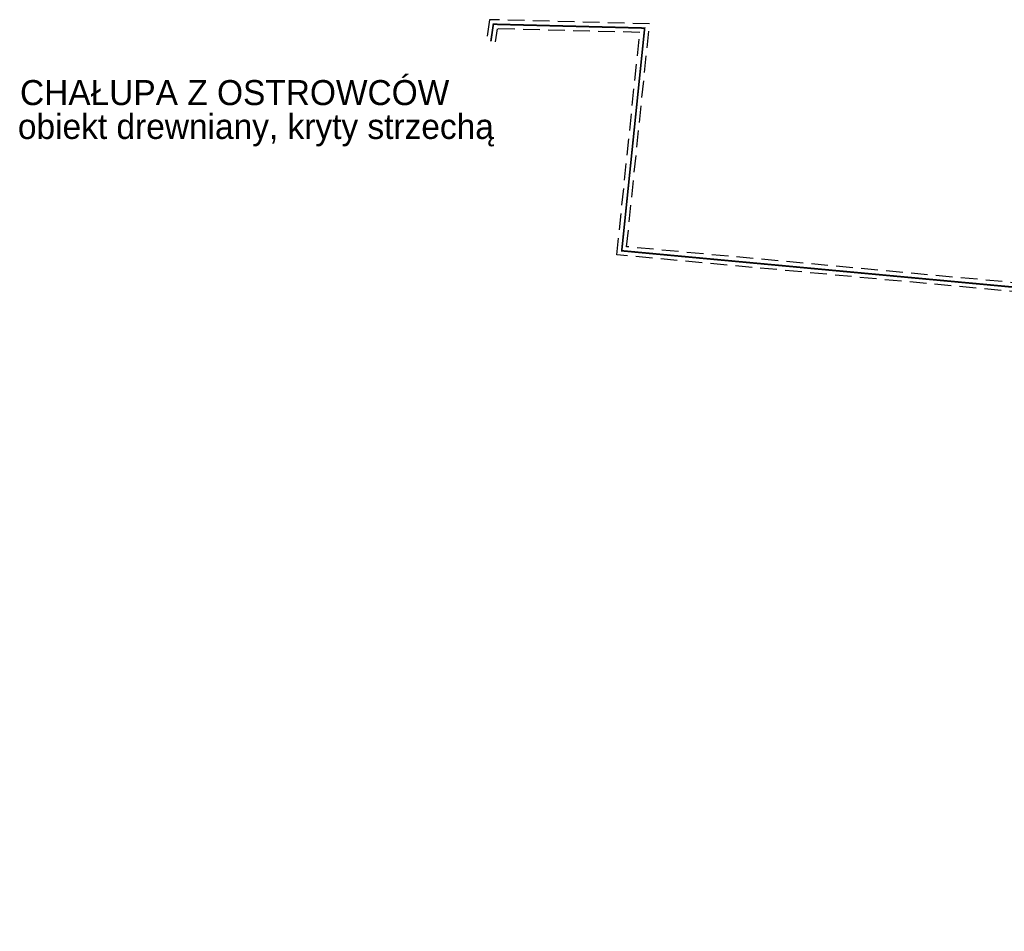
# Model space of a CAD drawing. Extents: x 7460161 to 7461537, y 5624691 to 5625913.
# Tile 6 of 26: x 7460255 to 7460299, y 5625804 to 5625845. Entities that reach past the tile are written whole.
import ezdxf
from ezdxf.enums import TextEntityAlignment as Align

# ---------------------------------------------------------------- set-up
doc = ezdxf.new("R2010")
doc.units = 0
doc.header["$MEASUREMENT"] = 0
doc.linetypes.add('DASHED', pattern=[0.75, 0.5, -0.25])
for name, color, linetype in [('ELEK GNIAZDA', 234, 'Continuous'), ('ozn_graficzne_PROKON', 5, 'Continuous'), ('wymiary_PROKON', 3, 'Continuous')]:
    doc.layers.add(name, color=color, linetype=linetype)
doc.styles.add('TECH', font='FL Pismo Techniczne.ttf')

msp = doc.modelspace()

# ---------------------------------------------------------------- linework, layer by layer
at = {"layer": 'ELEK GNIAZDA', "color": 10, "linetype": 'DASHED', "ltscale": 2, "const_width": 0.075}
msp.add_lwpolyline([(7460319.966, 5625804.416), (7460326.947, 5625829.751), (7460316.608, 5625831.717), (7460281.597, 5625834.965), (7460282.627, 5625844.98), (7460275.822, 5625845.153), (7460275.711, 5625844.385)], dxfattribs=at)
at = {"layer": 'wymiary_PROKON', "color": 4, "linetype": 'DASHED', "ltscale": 1.5}
for points in [[(7460320.159, 5625804.362), (7460327.197, 5625829.907), (7460316.636, 5625831.916), (7460281.816, 5625835.145), (7460282.848, 5625845.174), (7460275.65, 5625845.357), (7460275.513, 5625844.414)], [(7460319.774, 5625804.469), (7460326.697, 5625829.595), (7460316.58, 5625831.519), (7460281.377, 5625834.784), (7460282.406, 5625844.785), (7460275.995, 5625844.948), (7460275.909, 5625844.357)]]:
    msp.add_lwpolyline(points, dxfattribs=at)

# ---------------------------------------------------------------- texts
at = {"layer": 'ozn_graficzne_PROKON', "color": 3, "style": 'TECH'}
for s, p in [('CHAŁUPA Z OSTROWCÓW', (7460254.533, 5625842.08)), ('obiekt drewniany, kryty strzechą', (7460254.44, 5625840.556))]:
    msp.add_text(s, height=1.125, dxfattribs=at).set_placement(p, align=Align.MIDDLE_LEFT)

doc.saveas('drawing.dxf')
